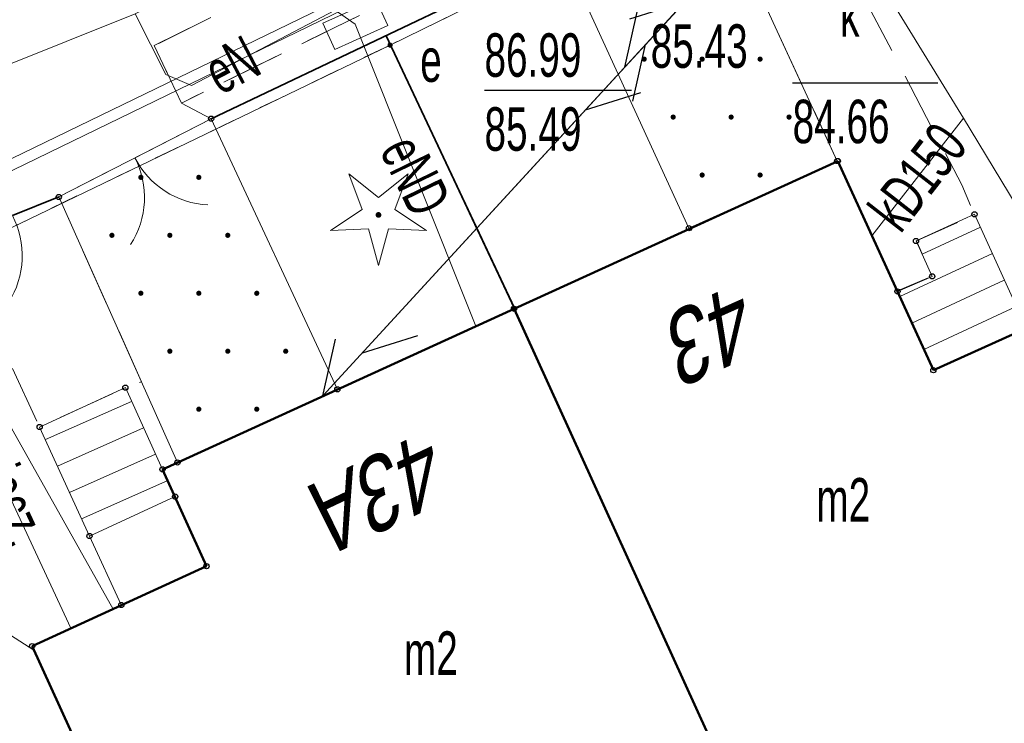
# Model space of a CAD drawing. Header units: metres. Extents: x 7504240 to 7504745, y 5782869 to 5783359.
# Tile 60 of 93: x 7504540 to 7504557, y 5783003 to 5783016. Entities that reach past the tile are written whole.
import ezdxf
from ezdxf.enums import TextEntityAlignment as Align

# ---------------------------------------------------------------- set-up
doc = ezdxf.new("R2010")
doc.units = ezdxf.units.M
doc.header["$MEASUREMENT"] = 0
for name, pattern in [('1.0_0.5', [1.5, 1, -0.5]), ('1.5_0.5', [2, 1.5, -0.5]), ('219-500', [0]), ('egug-500', [1, 0.5, -0.5]), ('otob_500', [0]), ('sutp_500', [0])]:
    doc.linetypes.add(name, pattern=pattern)
doc.layers.get('0').update_dxf_attribs({"color": 2, "linetype": 'CONTINUOUS', "lineweight": 5})
for name, color, linetype in [('203-punkt graniczny', 7, 'CONTINUOUS'), ('218-kontur użytku gruntowego', 7, 'CONTINUOUS'), ('219-działka ewidencyjna', 7, 'CONTINUOUS'), ('312-budynek ewidencyjny', 7, 'CONTINUOUS'), ('312-oznaczenie budynku ewidencyjnego-Atr117', 7, 'CONTINUOUS'), ('352-schody', 7, 'CONTINUOUS'), ('Adres nieruchomości (na budynku)', 7, 'CONTINUOUS'), ('brama', 7, 'CONTINUOUS'), ('chodnik', 7, 'CONTINUOUS'), ('drzewo iglaste', 7, 'CONTINUOUS'), ('furtka', 7, 'CONTINUOUS'), ('jezdnia', 7, 'CONTINUOUS'), ('ogrodzenie trwałe', 7, 'CONTINUOUS'), ('przewód elektroenergetyczny podziemny', 7, 'CONTINUOUS'), ('przewód elektroenergetyczny podziemny-Atr1', 7, 'CONTINUOUS'), ('przewód gazowy', 7, 'CONTINUOUS'), ('przewód gazowy-Atr1', 7, 'CONTINUOUS'), ('przewód kanalizacyjny', 7, 'CONTINUOUS'), ('przewód kanalizacyjny-Atr1', 7, 'CONTINUOUS'), ('przewód telekomunikacyjny napowietrzny', 7, 'CONTINUOUS'), ('przewód telekomunikacyjny podziemny', 7, 'CONTINUOUS'), ('Punkt budynku', 7, 'CONTINUOUS'), ('rzędna-Atr2', 7, 'CONTINUOUS'), ('rzędna-Atr3', 7, 'CONTINUOUS'), ('szafa elektroenergetyczna lub kontener', 7, 'CONTINUOUS'), ('szafa elektroenergetyczna lub kontener-Atr17', 7, 'CONTINUOUS'), ('trawnik', 7, 'CONTINUOUS'), ('wjazd do podziemia', 7, 'CONTINUOUS'), ('właz do komory lub kanału - okrągły-Atr17', 7, 'CONTINUOUS')]:
    doc.layers.add(name, color=color, linetype=linetype)
doc.styles.get("Standard").update_dxf_attribs({"font": 'Working1250', "width": 0.75})
doc.linetypes.add('902-500', pattern='A,3.75,0,[1,ksztalty.shx,S=0.5,R=0,X=0,Y=0],3.75', length=7.5)

# ---------------------------------------------------------------- blocks, each defined once
blk = doc.blocks.new('US18')
at = {"color": 0, "linetype": 'Continuous', "lineweight": 13}
for p, q in [((-0.5, -0.25), (-0.5, 0.25)), ((-0.5, 0.25), (0.5, 0.25)), ((0.5, -0.25), (0.5, 0.25)), ((-0.5, -0.25), (0.5, -0.25))]:
    blk.add_line(p, q, dxfattribs=at)
blk = doc.blocks.new('OP011')
at = {"linetype": 'Continuous', "lineweight": 13}
h = blk.add_hatch(color=0, dxfattribs=at)
edge = h.paths.add_edge_path()
edge.add_arc((0, 0), 0.05, 0, 360)
at = {"color": 0, "linetype": 'Continuous', "lineweight": 13}
for p, q in [((-0.283, 0.093), (-0.512, 0.706)), ((-0.512, 0.706), (0, 0.299)), ((0, 0.299), (0.512, 0.706)), ((0.512, 0.706), (0.283, 0.093)), ((-0.828, -0.268), (-0.283, 0.093)), ((0.283, 0.093), (0.828, -0.268)), ((-0.175, -0.24), (-0.828, -0.268)), ((0, -0.87), (-0.175, -0.24)), ((0.175, -0.24), (0, -0.87)), ((0.828, -0.268), (0.175, -0.24))]:
    blk.add_line(p, q, dxfattribs=at)
blk = doc.blocks.new('OK02')
at = {"color": 0, "linetype": 'Continuous', "lineweight": 0}
for centre, start, end in [((-1.5, 0), 0, 60), ((1.5, 0), 120, 180)]:
    blk.add_arc(centre, 1.5, start, end, dxfattribs=at)
blk = doc.blocks.new('OK04')
at = {"color": 0, "linetype": 'Continuous', "lineweight": 0}
blk.add_arc((1.5, 0.001), 1.5, 120, 180, dxfattribs=at)
blk = doc.blocks.new('SUTP')
at = {"color": 0, "linetype": 'Continuous'}
for p, q in [((0, 0), (0.866, 0.5)), ((9.232, 0), (8.366, 0.5)), ((0, 0), (9.232, 0)), ((1.866, -0.5), (1, 0)), ((7.366, -0.5), (8.232, 0))]:
    blk.add_line(p, q, dxfattribs=at)
blk = doc.blocks.new('203')
at = {"linetype": 'Continuous', "lineweight": 0}
h = blk.add_hatch(color=0, dxfattribs=at)
edge = h.paths.add_edge_path()
edge.add_arc((0, 0), 0.045, 0, 360)
blk = doc.blocks.new('PUNKTBUD')
at = {"color": 0}
blk.add_circle((0, 0), 0.045, dxfattribs=at)
blk = doc.blocks.new('PW02')
at = {"linetype": 'Continuous', "lineweight": 13}
h = blk.add_hatch(color=0, dxfattribs=at)
edge = h.paths.add_edge_path()
edge.add_arc((0, 0), 0.045, 0, 360)

msp = doc.modelspace()

# ---------------------------------------------------------------- linework, layer by layer
at = {"layer": '218-kontur użytku gruntowego', "color": 3, "linetype": 'egug-500', "lineweight": 18, "flags": 128}
for points in [[(7504553.53, 5783018.66), (7504546.22, 5783015.08)], [(7504546.22, 5783015.08), (7504533.76, 5783009.08)]]:
    msp.add_lwpolyline(points, dxfattribs=at)
at = {"layer": '219-działka ewidencyjna', "color": 7, "linetype": '219-500', "lineweight": 18, "flags": 128}
for points in [[(7504546.22, 5783015.08), (7504553.53, 5783018.66)], [(7504533.76, 5783009.08), (7504546.22, 5783015.08)], [(7504546.22, 5783015.08), (7504548.36, 5783010.53)], [(7504548.36, 5783010.53), (7504552.87, 5783000.65)]]:
    msp.add_lwpolyline(points, dxfattribs=at)
at = {"layer": '312-budynek ewidencyjny', "color": 7, "linetype": 'Continuous', "lineweight": 50, "flags": 128}
for points in [[(7504548.36, 5783010.53), (7504553.95, 5783013.08)], [(7504553.95, 5783013.08), (7504555.6, 5783009.47)], [(7504548.36, 5783010.53), (7504542.29, 5783007.76)], [(7504552.87, 5783000.65), (7504548.36, 5783010.53)], [(7504552.87, 5783000.65), (7504548.36, 5783010.53)], [(7504555.6, 5783009.47), (7504557.32, 5783010.25)], [(7504542.29, 5783007.76), (7504543.05, 5783006.09)], [(7504543.05, 5783006.09), (7504540.04, 5783004.71)], [(7504540.04, 5783004.71), (7504543.35, 5782997.46)]]:
    msp.add_lwpolyline(points, dxfattribs=at)
at = {"layer": '352-schody', "color": 7, "linetype": 'Continuous', "lineweight": 18, "flags": 128}
for points in [[(7504555.6, 5783009.47), (7504554.98, 5783010.83), (7504555.58, 5783011.09), (7504555.3, 5783011.7), (7504556.31, 5783012.16), (7504557.2, 5783010.2)], [(7504555.6, 5783009.47), (7504554.98, 5783010.83), (7504555.58, 5783011.09), (7504555.3, 5783011.7), (7504556.31, 5783012.16), (7504557.2, 5783010.2)], [(7504542.51, 5783007.29), (7504542.29, 5783007.76), (7504541.65, 5783009.17), (7504540.17, 5783008.49), (7504541.03, 5783006.61)], [(7504542.51, 5783007.29), (7504542.29, 5783007.76), (7504541.65, 5783009.17), (7504540.17, 5783008.49), (7504541.03, 5783006.61)], [(7504543.05, 5783006.09), (7504542.51, 5783007.29), (7504541.03, 5783006.61), (7504541.58, 5783005.42)], [(7504543.05, 5783006.09), (7504542.51, 5783007.29), (7504541.03, 5783006.61), (7504541.58, 5783005.42)]]:
    msp.add_lwpolyline(points, close=True, dxfattribs=at)
for points in [[(7504555.405, 5783011.47), (7504556.411, 5783011.938)], [(7504555.021, 5783010.74), (7504556.618, 5783011.482)], [(7504555.228, 5783010.285), (7504556.824, 5783011.027)], [(7504555.436, 5783009.83), (7504557.031, 5783010.572)], [(7504540.269, 5783008.273), (7504541.758, 5783008.932)], [(7504540.477, 5783007.818), (7504541.965, 5783008.476)], [(7504540.685, 5783007.363), (7504542.172, 5783008.021)], [(7504540.893, 5783006.909), (7504542.381, 5783007.567)]]:
    msp.add_lwpolyline(points, dxfattribs=at)
at = {"layer": 'brama', "color": 7, "linetype": 'otob_500', "lineweight": 18, "flags": 128}
msp.add_lwpolyline([(7504543.13, 5783013.81), (7504540.5, 5783012.46)], dxfattribs=at)
at = {"layer": 'chodnik', "color": 7, "linetype": '1.0_0.5', "lineweight": 18, "flags": 128}
for points in [[(7504543.13, 5783013.81), (7504542.62, 5783014.08), (7504552.28, 5783018.84), (7504552.54, 5783018.23), (7504551.88, 5783018), (7504551.51, 5783017.85), (7504549.52, 5783016.85)], [(7504553.03, 5783018.53), (7504556.09, 5783012.67), (7504556.31, 5783012.15), (7504555.31, 5783011.7), (7504555.57, 5783011.09), (7504554.98, 5783010.84), (7504553.94, 5783013.08), (7504551.7, 5783017.93), (7504552.54, 5783018.23)], [(7504538.72, 5783011.63), (7504539.7, 5783012.14), (7504540.5, 5783012.46), (7504541.93, 5783009.27), (7504541.65, 5783009.17), (7504540.17, 5783008.49)]]:
    msp.add_lwpolyline(points, close=True, dxfattribs=at)
at = {"layer": 'jezdnia', "color": 7, "linetype": '1.5_0.5', "lineweight": 18, "flags": 128}
msp.add_lwpolyline([(7504543.13, 5783013.81), (7504540.5, 5783012.46), (7504539.7, 5783012.14), (7504538.89, 5783012.28), (7504538.28, 5783013.4), (7504537.48, 5783015.03), (7504542.66, 5783017.53), (7504543.45, 5783015.72), (7504542.15, 5783015.07), (7504542.62, 5783014.08)], close=True, dxfattribs=at)
at = {"layer": 'ogrodzenie trwałe', "color": 7, "linetype": '902-500', "lineweight": 35, "flags": 128}
for points in [[(7504549.52, 5783016.85), (7504543.13, 5783013.81)], [(7504548.37, 5783010.54), (7504546.15, 5783015.24)], [(7504540.5, 5783012.46), (7504539.7, 5783012.14)]]:
    msp.add_lwpolyline(points, dxfattribs=at)
at = {"layer": 'przewód elektroenergetyczny podziemny', "color": 1, "linetype": 'Continuous', "lineweight": 18, "flags": 128}
for points in [[(7504518.54, 5783001.97), (7504518.41, 5783002.19), (7504517.64, 5783003.51), (7504517.78, 5783003.93), (7504519.25, 5783004.79), (7504520.73, 5783005.54), (7504524.74, 5783007.53), (7504533.07, 5783011.64), (7504537.05, 5783013.71), (7504541.82, 5783015.62), (7504544.07, 5783016.74), (7504550.73, 5783019.93), (7504551.74, 5783020.32), (7504552.47, 5783020.1), (7504554.93, 5783018.43), (7504556.13, 5783017.51), (7504555.94, 5783017.18)], [(7504541.82, 5783015.62), (7504542.35, 5783014.57), (7504542.79, 5783014.38), (7504545.27, 5783015.68), (7504545.62, 5783015.44)], [(7504545.62, 5783015.44), (7504547.7, 5783010.23)]]:
    msp.add_lwpolyline(points, dxfattribs=at)
at = {"layer": 'przewód gazowy', "color": 52, "linetype": 'Continuous', "lineweight": 18, "flags": 128}
for points in [[(7504541.44, 5783005.35), (7504538.27, 5783010.98), (7504537.18, 5783013.51), (7504536.43, 5783014.09)], [(7504540.71, 5783005.02), (7504537.81, 5783011.24)]]:
    msp.add_lwpolyline(points, dxfattribs=at)
at = {"layer": 'przewód kanalizacyjny', "color": 34, "linetype": 'Continuous', "lineweight": 18, "flags": 128}
for points in [[(7504554.13, 5783017.06), (7504556.12, 5783013.82), (7504567.2, 5782995.53)], [(7504533.34, 5783014.71), (7504537.39, 5783006.36), (7504540.07, 5783004.64)], [(7504556.12, 5783013.82), (7504554.54, 5783011.79)]]:
    msp.add_lwpolyline(points, dxfattribs=at)
at = {"layer": 'przewód telekomunikacyjny napowietrzny', "color": 30, "linetype": 'sutp_500', "lineweight": 18, "flags": 128}
for points in [[(7504511.55, 5782999.25), (7504555.84, 5783020.76)], [(7504555.84, 5783020.76), (7504511.55, 5782999.25)], [(7504555.84, 5783020.76), (7504545.06, 5783009.03)]]:
    msp.add_lwpolyline(points, dxfattribs=at)
at = {"layer": 'przewód telekomunikacyjny podziemny', "color": 30, "linetype": 'Continuous', "lineweight": 18, "flags": 128}
msp.add_lwpolyline([(7504511.98, 5782999.6), (7504531.28, 5783009.05), (7504546.38, 5783016.37), (7504553.71, 5783019.86), (7504554.07, 5783020.39)], dxfattribs=at)
at = {"layer": 'rzędna-Atr2', "color": 7, "flags": 128}
for points in [[(7504547.85, 5783014.3), (7504550.387, 5783014.3)], [(7504553.17, 5783014.43), (7504555.675, 5783014.43)]]:
    msp.add_lwpolyline(points, dxfattribs=at)
at = {"layer": 'trawnik', "color": 7, "linetype": '1.0_0.5', "lineweight": 18, "flags": 128}
msp.add_lwpolyline([(7504555.95, 5783022.12), (7504557.01, 5783021.88), (7504558.19, 5783021.34), (7504558.98, 5783020.81), (7504577.83, 5783003.78), (7504573.9, 5783000.48), (7504573.17, 5783001.14), (7504565.26, 5783008.22), (7504558.93, 5783013.85), (7504553.5, 5783018.78), (7504553.18, 5783018.62), (7504552.54, 5783018.23), (7504552.28, 5783018.84), (7504542.62, 5783014.08), (7504542.15, 5783015.07), (7504543.45, 5783015.72), (7504551.81, 5783019.95), (7504550.87, 5783021.47), (7504552.44, 5783021.93), (7504554.68, 5783022.21)], close=True, dxfattribs=at)
at = {"layer": 'wjazd do podziemia', "color": 7, "linetype": 'Continuous', "lineweight": 18, "flags": 128}
for points in [[(7504549.19, 5783016.69), (7504551.7, 5783017.93), (7504553.94, 5783013.08), (7504551.38, 5783011.92)], [(7504540.5, 5783012.46), (7504542.55, 5783007.88), (7504545.31, 5783009.14), (7504543.13, 5783013.81)]]:
    msp.add_lwpolyline(points, close=True, dxfattribs=at)

# ---------------------------------------------------------------- block references
at = {"layer": '203-punkt graniczny', "color": 7, "linetype": 'Continuous', "lineweight": 18}
for p in [(7504546.22, 5783015.08), (7504548.36, 5783010.53)]:
    msp.add_blockref('203', p, dxfattribs=at)
at = {"layer": 'brama', "color": 7, "linetype": 'Continuous', "lineweight": 18, "rotation": 207.172}
msp.add_blockref('OK02', (7504541.815, 5783013.135), dxfattribs=at)
at = {"layer": 'drzewo iglaste', "color": 94, "linetype": 'Continuous', "lineweight": 18}
msp.add_blockref('OP011', (7504546.02, 5783012.15), dxfattribs=at)
at = {"layer": 'furtka', "color": 7, "linetype": 'Continuous', "lineweight": 18, "rotation": 207.493}
msp.add_blockref('OK04', (7504539.7, 5783012.14), dxfattribs=at)
at = {"layer": 'przewód telekomunikacyjny napowietrzny', "color": 30, "linetype": 'Continuous', "lineweight": 18}
for p, rotation in [((7504555.84, 5783020.76), 227.417), ((7504555.84, 5783020.76), 312.638), ((7504545.06, 5783009.03), 47.417)]:
    msp.add_blockref('SUTP', p, dxfattribs=dict(at, rotation=rotation))
at = {"layer": 'Punkt budynku', "color": 5, "linetype": 'Continuous', "lineweight": 18}
for p in [(7504543.13, 5783013.81), (7504553.94, 5783013.08), (7504553.95, 5783013.08), (7504540.5, 5783012.46), (7504556.31, 5783012.16), (7504551.38, 5783011.92), (7504555.3, 5783011.7), (7504555.58, 5783011.09), (7504554.98, 5783010.83), (7504548.36, 5783010.53), (7504555.6, 5783009.47), (7504541.65, 5783009.17), (7504545.31, 5783009.14), (7504540.17, 5783008.49), (7504542.55, 5783007.88), (7504542.29, 5783007.76), (7504542.51, 5783007.29), (7504541.03, 5783006.61), (7504543.05, 5783006.09), (7504541.58, 5783005.42), (7504540.04, 5783004.71)]:
    msp.add_blockref('PUNKTBUD', p, dxfattribs=at)
at = {"layer": 'szafa elektroenergetyczna lub kontener', "color": 1, "linetype": 'Continuous', "lineweight": 18, "rotation": 24.458}
msp.add_blockref('US18', (7504545.62, 5783015.44), dxfattribs=at)
at = {"layer": 'wjazd do podziemia', "color": 7, "linetype": 'Continuous', "lineweight": 18}
for p in [(7504550.608, 5783014.838), (7504551.608, 5783014.838), (7504552.608, 5783014.838), (7504551.108, 5783013.838), (7504552.108, 5783013.838), (7504553.108, 5783013.838), (7504541.918, 5783012.798), (7504542.918, 5783012.798), (7504551.608, 5783012.838), (7504552.608, 5783012.838), (7504541.418, 5783011.798), (7504542.418, 5783011.798), (7504543.418, 5783011.798), (7504541.918, 5783010.798), (7504542.918, 5783010.798), (7504543.918, 5783010.798), (7504542.418, 5783009.798), (7504543.418, 5783009.798), (7504544.418, 5783009.798), (7504542.918, 5783008.798), (7504543.918, 5783008.798)]:
    msp.add_blockref('PW02', p, dxfattribs=at)

# ---------------------------------------------------------------- texts
at = {"layer": '312-oznaczenie budynku ewidencyjnego-Atr117', "color": 7, "width": 0.667}
msp.add_text('m2', height=0.75, dxfattribs=at).set_placement((7504553.58, 5783006.86))
msp.add_text('m2', height=0.75, dxfattribs=at).set_placement((7504546.46, 5783003.99), align=Align.BOTTOM_LEFT)
at = {"layer": 'Adres nieruchomości (na budynku)', "color": 7, "linetype": 'Continuous', "lineweight": 25, "oblique": 15, "width": 0.79}
for s, rotation, p in [('43', 204.179, (7504551.88, 5783010.14)), ('43A', 205.251, (7504546.12, 5783007.4))]:
    msp.add_text(s, height=1.25, rotation=rotation, dxfattribs=at).set_placement(p, align=Align.MIDDLE_CENTER)
at = {"layer": 'przewód elektroenergetyczny podziemny-Atr1', "color": 1, "width": 0.667}
for s, rotation, p in [('eN', 27.663, (7504543.49, 5783014.74)), ('eND', 295.91, (7504546.66, 5783012.83))]:
    msp.add_text(s, height=0.75, rotation=rotation, dxfattribs=at).set_placement(p, align=Align.MIDDLE_CENTER)
at = {"layer": 'przewód gazowy-Atr1', "color": 52, "width": 0.667}
msp.add_text('gD50-niecz.', height=0.75, rotation=-65.003, dxfattribs=at).set_placement((7504539.26, 5783008.13), align=Align.MIDDLE_CENTER)
at = {"layer": 'przewód kanalizacyjny-Atr1', "color": 34, "width": 0.667}
msp.add_text('kD150', height=0.75, rotation=52.105, dxfattribs=at).set_placement((7504555.33, 5783012.805), align=Align.MIDDLE_CENTER)
at = {"layer": 'rzędna-Atr2', "color": 30, "width": 0.667}
msp.add_text('86.99', height=0.75, dxfattribs=at).set_placement((7504547.85, 5783014.308), align=Align.BOTTOM_LEFT)
at = {"layer": 'rzędna-Atr3', "color": 30, "width": 0.667}
for s, p in [('85.43', (7504550.72, 5783014.463)), ('85.49', (7504547.85, 5783013.032))]:
    msp.add_text(s, height=0.75, dxfattribs=at).set_placement(p, align=Align.BOTTOM_LEFT)
at = {"layer": 'rzędna-Atr3', "color": 34, "width": 0.667}
msp.add_text('84.66', height=0.75, dxfattribs=at).set_placement((7504553.17, 5783013.162), align=Align.BOTTOM_LEFT)
at = {"layer": 'szafa elektroenergetyczna lub kontener-Atr17', "color": 1, "width": 0.667}
msp.add_text('e', height=0.75, dxfattribs=at).set_placement((7504546.74, 5783014.82), align=Align.MIDDLE_LEFT)
at = {"layer": 'właz do komory lub kanału - okrągły-Atr17', "color": 7, "width": 0.667}
msp.add_text('k', height=0.75, dxfattribs=at).set_placement((7504553.99, 5783015.6), align=Align.MIDDLE_LEFT)

doc.saveas('drawing.dxf')
